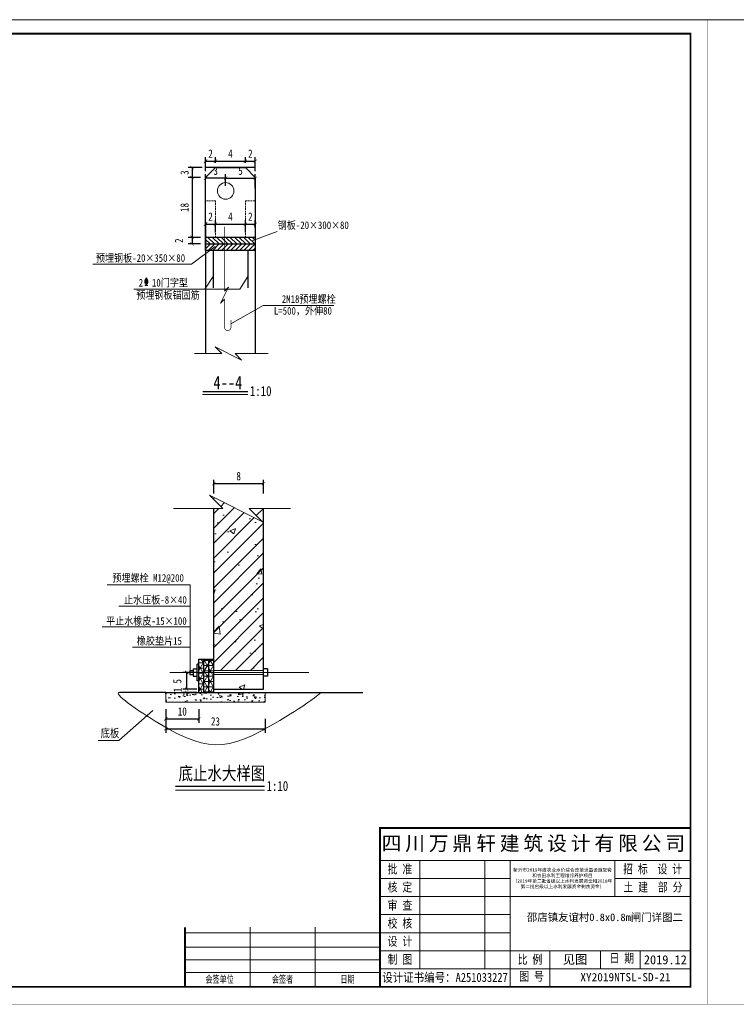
# Model space of a CAD drawing. Extents: x 36231 to 595326, y 3059 to 3871788.
# Tile 69 of 143: x 585215 to 585431, y 3865301 to 3865598. Entities that reach past the tile are written whole.
import ezdxf
from ezdxf.lldxf.tags import DXFTag

# ---------------------------------------------------------------- set-up
doc = ezdxf.new("R2010")
doc.units = 0
doc.header["$PDMODE"] = 32
doc.header["$PDSIZE"] = 0.2
doc.linetypes.add('HIDDEN', pattern=[0.375, 0.25, -0.125])
doc.layers.get('0').update_dxf_attribs({"linetype": 'CONTINUOUS'})
doc.layers.get('Defpoints').update_dxf_attribs({"linetype": 'CONTINUOUS'})
for name, color, linetype, lineweight in [('0.13填充', 8, 'CONTINUOUS', 9), ('0.13文字', 3, 'CONTINUOUS', 13), ('图框１', 5, 'CONTINUOUS', 60), ('文字', 7, 'CONTINUOUS', 15), ('文字层', 7, 'CONTINUOUS', 15), ('标注线', 7, 'CONTINUOUS', 18), ('细实线', 3, 'CONTINUOUS', 20), ('细线', 7, 'CONTINUOUS', 15), ('虚线', 251, 'HIDDEN', 15), ('轮廓线', 1, 'CONTINUOUS', 30), ('轮廓西线', 1, 'CONTINUOUS', 15)]:
    doc.layers.add(name, color=color, linetype=linetype, lineweight=lineweight)
doc.styles.add('-仿宋_GB2312', font='仿宋_GB2312_0.ttf')
doc.styles.add('CHX-1', font='tssdeng.shx', dxfattribs={"width": 0.7, "height": 300, "bigfont": 'atssdchn.shx'})
doc.styles.add('HZTXT', font='仿宋_GB2312_0.ttf', dxfattribs={"width": 0.8, "height": 2.5})
doc.styles.add('LYJFS', font='times.ttf', dxfattribs={"width": 0.7})
tags = doc.linetypes.add('DASHDOT2', pattern=[0.5, 0.25, -0.125, 0, -0.125]).pattern_tags.tags
tags[10:11] = [DXFTag(74, 4), DXFTag(75, 0), DXFTag(340, '0'), DXFTag(46, 1.0), DXFTag(50, 0.0), DXFTag(44, 0.0), DXFTag(45, 0.0)]
tags[8:9] = [DXFTag(74, 4), DXFTag(75, 0), DXFTag(340, '0'), DXFTag(46, 1.0), DXFTag(50, 0.0), DXFTag(44, 0.0), DXFTag(45, 0.0)]
tags[6:7] = [DXFTag(74, 4), DXFTag(75, 0), DXFTag(340, '0'), DXFTag(46, 1.0), DXFTag(50, 0.0), DXFTag(44, 0.0), DXFTag(45, 0.0)]
tags[4:5] = [DXFTag(74, 4), DXFTag(75, 0), DXFTag(340, '0'), DXFTag(46, 1.0), DXFTag(50, 0.0), DXFTag(44, 0.0), DXFTag(45, 0.0)]
doc.dimstyles.new('工作室标准标注', dxfattribs={"dimtxt": 2.5, "dimasz": 1, "dimexe": 1.2, "dimexo": 1.5, "dimgap": 1, "dimtad": 1, "dimdec": 1, "dimzin": 0, "dimdsep": 46, "dimtxsty": 'HZTXT', "dimblk": 'ARCHTICK', "dimcen": 0.09, "dimadec": 0, "dimazin": 0, "dimtfac": 0.09, "dimtdec": 1, "dimtofl": 0, "dimtmove": 2, "dimatfit": 3, "dimldrblk": 'ARCHTICK', "dimfxl": 3, "dimfxlon": 1, "dimtolj": 1, "dimtzin": 0, "dimarcsym": 0})

# ---------------------------------------------------------------- blocks, each defined once
blk = doc.blocks.new('eesz')
at = {"layer": '图框１', "color": 7, "const_width": 0.467}
blk.add_lwpolyline([(25244.5, -497.6), (25244.5, -1980.6), (27344.5, -1980.6), (27344.5, -497.6)], close=True, dxfattribs=at)
blk.add_lwpolyline([(25244.5, -497.6), (25244.5, -1980.6), (27344.5, -1980.6), (27344.5, -497.6)], close=True, dxfattribs=at)
at = {"layer": '图框１', "color": 5, "const_width": 0.467}
blk.add_lwpolyline([(25244.5, -497.6), (25244.5, -1980.6), (27344.5, -1980.6), (27344.5, -497.6)], close=True, dxfattribs=at)
at = {"layer": '图框１', "color": 7}
blk.add_lwpolyline([(25322.3, -518.3, 3.11, 3.11, 0), (27318.5, -518.3, 2.59, 2.59, 0), (27318.5, -1954.6, 2.59, 2.59, 0), (25322.3, -1954.6, 2.59, 2.59, 0)], format="xyseb", close=True, dxfattribs=at)
blk.add_lwpolyline([(25322.3, -518.3, 3.11, 3.11, 0), (27318.5, -518.3, 2.59, 2.59, 0), (27318.5, -1954.6, 2.59, 2.59, 0), (25322.3, -1954.6, 2.59, 2.59, 0)], format="xyseb", close=True, dxfattribs=at)
at = {"layer": '图框１', "color": 5}
blk.add_lwpolyline([(25322.3, -518.3, 3.11, 3.11, 0), (27318.5, -518.3, 2.59, 2.59, 0), (27318.5, -1954.6, 2.59, 2.59, 0), (25322.3, -1954.6, 2.59, 2.59, 0)], format="xyseb", close=True, dxfattribs=at)
at = {"layer": '细线', "color": 7}
for p, q in [((26850.3, -1715.1), (27318.5, -1715.1)), ((26850.3, -1764.1), (27318.5, -1764.1)), ((26910.2, -1764.1), (26910.2, -1927.4)), ((27008.2, -1764.1), (27008.2, -1927.4)), ((27046.3, -1764.1), (27046.3, -1954.6)), ((27204.2, -1764.1), (27204.2, -1818.5)), ((26850.3, -1791.3), (27046.3, -1791.3)), ((27204.2, -1791.3), (27318.5, -1791.3)), ((26850.3, -1818.5), (27318.5, -1818.5)), ((26850.3, -1845.7), (27046.3, -1845.7)), ((26654.3, -1864.8), (26654.3, -1954.6)), ((26752.3, -1864.8), (26752.3, -1954.6)), ((26556.3, -1873), (26850.3, -1873)), ((26850.3, -1873), (27046.3, -1873)), ((26556.3, -1894.7), (26850.3, -1894.7)), ((26850.3, -1900.2), (27318.5, -1900.2)), ((27106.2, -1900.2), (27106.2, -1954.6)), ((27182.4, -1900.2), (27182.4, -1927.4)), ((27242.3, -1900.2), (27242.3, -1927.4)), ((26556.3, -1913.8), (26850.3, -1913.8)), ((26850.3, -1927.4), (27318.5, -1927.4)), ((26556.3, -1932.9), (26850.3, -1932.9))]:
    blk.add_line(p, q, dxfattribs=at)
at = {"layer": '细线', "color": 7, "const_width": 2.72}
for points in [[(27318.5, -1715.1), (26850.3, -1715.1), (26850.3, -1954.6)], [(26556.3, -1864.8), (26556.3, -1954.6)]]:
    blk.add_lwpolyline(points, dxfattribs=at)
at = {"layer": '文字', "color": 7, "line_spacing_factor": 0.5, "style": '-仿宋_GB2312'}
for s, insert, char_height, width, attachment_point in [('{\\fSimSun|b0|i0|c134|p2;\\T1.2;\\C256;四川万鼎轩建筑设计有限公司}', (27084.4, -1739.6), 21.778, 468.222, 5), ('{\\W0.8;批 准}', (26880.3, -1777.7), 13.611, 59.889, 5), ('{\\W0.8;招 标  设 计}', (27261.3, -1777.7), 13.611, 114.153, 5), ('{\\W0.8;核 定}', (26880.3, -1804.9), 13.611, 59.889, 5), ('{\\W0.8;土 建  部 分}', (27261.7, -1804.9), 13.611, 114.902, 5), ('{\\W0.8;审 查}', (26880.3, -1832.1), 13.611, 59.889, 5), ('{\\W0.8;校 核}', (26880.3, -1859.4), 13.611, 59.889, 5), ('{\\W0.8;设 计}', (26880.3, -1886.6), 13.611, 59.889, 5), ('{\\W0.8;制 图}', (26880.3, -1913.8), 13.611, 59.889, 5), ('{\\W0.8;比 例}', (27076.3, -1913.8), 13.611, 59.889, 5), ('见图', (27144.3, -1913.8), 13.61, 76.222, 5), ('{\\W0.8;日 期}', (27196.2, -1904.4), 13.611, 54.508, 1), ('2019.12', (27280.4, -1913.8), 13.61, 76.222, 5), ('{\\W0.7; 会签单位}', (26605.3, -1943.7), 10.889, 98, 5), ('{\\W0.7;会签者}', (26703.3, -1943.7), 10.889, 98, 5), ('{\\W0.7;日期}', (26801.3, -1943.7), 10.89, 98, 5), ('{\\W0.85;设计证书编号：A251033227}', (26948.3, -1941), 13.611, 196, 5), ('{\\W0.8;图 号}', (27060.1, -1931.7), 13.611, 54.508, 1)]:
    blk.add_mtext(s, dxfattribs=dict(at, insert=insert, char_height=char_height, width=width, attachment_point=attachment_point))
at = {"layer": '文字', "color": 7, "insert": (27125.3, -1791.3), "char_height": 5, "width": 157.889, "attachment_point": 5, "style": '-仿宋_GB2312'}
blk.add_mtext('新沂市2019年度农业水价综合改革计量设施配套\\P和农田水利工程维修养护项目\\P（2019年第二批省级以上水利发展资金和2018年\\P第二批省级以上水利发展资金剩余资金）', dxfattribs=at)
blk = doc.blocks.new('_ARCHTICK')
at = {"color": 0, "linetype": 'ByBlock', "const_width": 0.15}
blk.add_lwpolyline([(-0.5, -0.5), (0.5, 0.5)], dxfattribs=at)
blk = doc.blocks.new('*D2194')
at = {"layer": 'Defpoints', "color": 0, "lineweight": 13}
for p in [(585265.5, 3865395.91), (585272.72, 3865395.91), (585272.72, 3865394.93)]:
    blk.add_point(p, dxfattribs=at)
at = {"layer": '细实线', "color": 0, "lineweight": -2}
for p, q in [((585265.5, 3865395.91), (585265.5, 3865396.91)), ((585268.5, 3865395.91), (585264.3, 3865395.91)), ((585268.5, 3865394.93), (585264.3, 3865394.93)), ((585265.5, 3865394.93), (585265.5, 3865393.93))]:
    blk.add_line(p, q, dxfattribs=at)
for p, rotation in [((585265.5, 3865395.91), 270), ((585265.5, 3865394.93), 90)]:
    blk.add_blockref('_ARCHTICK', p, dxfattribs=dict(at, rotation=rotation))
at = {"layer": '细实线', "color": 0, "lineweight": 9, "insert": (585262.73, 3865395.65), "char_height": 2.5, "attachment_point": 5, "rotation": 90, "style": 'HZTXT'}
blk.add_mtext('\\A1;1', dxfattribs=at)
blk = doc.blocks.new('*D2176')
at = {"layer": 'Defpoints', "color": 0, "lineweight": 13}
for p in [(585274.17, 3865536.03), (585271.17, 3865533.41), (585274.17, 3865532.04)]:
    blk.add_point(p, dxfattribs=at)
at = {"layer": '细实线', "color": 0, "lineweight": -2}
for p, q in [((585271.17, 3865534.91), (585271.17, 3865537.23)), ((585271.17, 3865536.03), (585274.17, 3865536.03)), ((585274.17, 3865533.54), (585274.17, 3865537.23))]:
    blk.add_line(p, q, dxfattribs=at)
at = {"layer": '细实线', "color": 0, "lineweight": -2, "rotation": 180}
blk.add_blockref('_ARCHTICK', (585271.17, 3865536.03), dxfattribs=at)
at = {"layer": '细实线', "color": 0, "lineweight": -2}
blk.add_blockref('_ARCHTICK', (585274.17, 3865536.03), dxfattribs=at)
at = {"layer": '细实线', "color": 0, "lineweight": 9, "insert": (585272.67, 3865538.28), "char_height": 2.5, "attachment_point": 5, "style": 'HZTXT'}
blk.add_mtext('\\A1;2', dxfattribs=at)
blk = doc.blocks.new('*D2177')
at = {"layer": 'Defpoints', "color": 0, "lineweight": 13}
for p in [(585267.1, 3865530.04), (585271.17, 3865532.04), (585271.17, 3865530.04)]:
    blk.add_point(p, dxfattribs=at)
at = {"layer": '细实线', "color": 0, "lineweight": -2}
for p, q in [((585269.67, 3865532.04), (585265.9, 3865532.04)), ((585269.67, 3865530.04), (585265.9, 3865530.04)), ((585267.1, 3865532.04), (585267.1, 3865530.04))]:
    blk.add_line(p, q, dxfattribs=at)
for p, rotation in [((585267.1, 3865532.04), 90), ((585267.1, 3865530.04), 270)]:
    blk.add_blockref('_ARCHTICK', p, dxfattribs=dict(at, rotation=rotation))
at = {"layer": '细实线', "color": 0, "lineweight": 9, "insert": (585263.15, 3865531.04), "char_height": 2.5, "attachment_point": 5, "rotation": 90, "style": 'HZTXT'}
blk.add_mtext('\\A1;2', dxfattribs=at)
blk = doc.blocks.new('*D2178')
at = {"layer": 'Defpoints', "color": 0, "lineweight": 13}
for p in [(585274.61, 3865553.04), (585267.1, 3865550.04), (585271.17, 3865550.04)]:
    blk.add_point(p, dxfattribs=at)
at = {"layer": '细实线', "color": 0, "lineweight": -2}
for p, q in [((585270.1, 3865553.04), (585265.9, 3865553.04)), ((585267.1, 3865553.04), (585267.1, 3865550.04)), ((585269.67, 3865550.04), (585265.9, 3865550.04))]:
    blk.add_line(p, q, dxfattribs=at)
for p, rotation in [((585267.1, 3865553.04), 90), ((585267.1, 3865550.04), 270)]:
    blk.add_blockref('_ARCHTICK', p, dxfattribs=dict(at, rotation=rotation))
at = {"layer": '细实线', "color": 0, "lineweight": 9, "insert": (585264.85, 3865551.54), "char_height": 2.5, "attachment_point": 5, "rotation": 90, "style": 'HZTXT'}
blk.add_mtext('\\A1;3', dxfattribs=at)
blk = doc.blocks.new('*D2179')
at = {"layer": 'Defpoints', "color": 0, "lineweight": 13}
for p in [(585271.17, 3865550.04), (585267.1, 3865532.04), (585269.21, 3865532.04)]:
    blk.add_point(p, dxfattribs=at)
at = {"layer": '细实线', "color": 0, "lineweight": -2}
for p, q in [((585269.67, 3865550.04), (585265.9, 3865550.04)), ((585267.1, 3865550.04), (585267.1, 3865532.04)), ((585267.71, 3865532.04), (585265.9, 3865532.04))]:
    blk.add_line(p, q, dxfattribs=at)
for p, rotation in [((585267.1, 3865550.04), 90), ((585267.1, 3865532.04), 270)]:
    blk.add_blockref('_ARCHTICK', p, dxfattribs=dict(at, rotation=rotation))
at = {"layer": '细实线', "color": 0, "lineweight": 9, "insert": (585264.85, 3865541.04), "char_height": 2.5, "attachment_point": 5, "rotation": 90, "style": 'HZTXT'}
blk.add_mtext('\\A1;18', dxfattribs=at)
blk = doc.blocks.new('*D2180')
at = {"layer": 'Defpoints', "color": 0, "lineweight": 13}
for p in [(585286.17, 3865536.03), (585286.17, 3865533.54), (585283.17, 3865532.04)]:
    blk.add_point(p, dxfattribs=at)
at = {"layer": '细实线', "color": 0, "lineweight": -2}
for p, q in [((585283.17, 3865533.54), (585283.17, 3865537.23)), ((585283.17, 3865536.03), (585286.17, 3865536.03)), ((585286.17, 3865535.04), (585286.17, 3865537.23))]:
    blk.add_line(p, q, dxfattribs=at)
at = {"layer": '细实线', "color": 0, "lineweight": -2, "rotation": 180}
blk.add_blockref('_ARCHTICK', (585283.17, 3865536.03), dxfattribs=at)
at = {"layer": '细实线', "color": 0, "lineweight": -2}
blk.add_blockref('_ARCHTICK', (585286.17, 3865536.03), dxfattribs=at)
at = {"layer": '细实线', "color": 0, "lineweight": 9, "insert": (585284.67, 3865538.28), "char_height": 2.5, "attachment_point": 5, "style": 'HZTXT'}
blk.add_mtext('\\A1;2', dxfattribs=at)
blk = doc.blocks.new('*D2181')
at = {"layer": 'Defpoints', "color": 0, "lineweight": 13}
for p in [(585283.17, 3865536.03), (585274.17, 3865532.04), (585283.17, 3865532.04)]:
    blk.add_point(p, dxfattribs=at)
at = {"layer": '细实线', "color": 0, "lineweight": -2}
for p, q in [((585274.17, 3865533.54), (585274.17, 3865537.23)), ((585274.17, 3865536.03), (585283.17, 3865536.03)), ((585283.17, 3865533.54), (585283.17, 3865537.23))]:
    blk.add_line(p, q, dxfattribs=at)
at = {"layer": '细实线', "color": 0, "lineweight": -2, "rotation": 180}
blk.add_blockref('_ARCHTICK', (585274.17, 3865536.03), dxfattribs=at)
at = {"layer": '细实线', "color": 0, "lineweight": -2}
blk.add_blockref('_ARCHTICK', (585283.17, 3865536.03), dxfattribs=at)
at = {"layer": '细实线', "color": 0, "lineweight": 9, "insert": (585278.67, 3865538.28), "char_height": 2.5, "attachment_point": 5, "style": 'HZTXT'}
blk.add_mtext('\\A1;4', dxfattribs=at)
blk = doc.blocks.new('*D2182')
at = {"layer": 'Defpoints', "color": 0, "lineweight": 13}
for p in [(585274.17, 3865555.01), (585274.17, 3865553.04), (585271.17, 3865543.04)]:
    blk.add_point(p, dxfattribs=at)
at = {"layer": '细实线', "color": 0, "lineweight": -2}
for p, q in [((585271.17, 3865552.01), (585271.17, 3865556.21)), ((585271.17, 3865555.01), (585274.17, 3865555.01)), ((585274.17, 3865554.54), (585274.17, 3865556.21))]:
    blk.add_line(p, q, dxfattribs=at)
at = {"layer": '细实线', "color": 0, "lineweight": -2, "rotation": 180}
blk.add_blockref('_ARCHTICK', (585271.17, 3865555.01), dxfattribs=at)
at = {"layer": '细实线', "color": 0, "lineweight": -2}
blk.add_blockref('_ARCHTICK', (585274.17, 3865555.01), dxfattribs=at)
at = {"layer": '细实线', "color": 0, "lineweight": 9, "insert": (585272.67, 3865557.26), "char_height": 2.5, "attachment_point": 5, "style": 'HZTXT'}
blk.add_mtext('\\A1;2', dxfattribs=at)
blk = doc.blocks.new('*D2183')
at = {"layer": 'Defpoints', "color": 0, "lineweight": 13}
for p in [(585283.17, 3865555.01), (585274.17, 3865553.04), (585283.17, 3865553.04)]:
    blk.add_point(p, dxfattribs=at)
at = {"layer": '细实线', "color": 0, "lineweight": -2}
for p, q in [((585274.17, 3865554.54), (585274.17, 3865556.21)), ((585274.17, 3865555.01), (585283.17, 3865555.01)), ((585283.17, 3865554.54), (585283.17, 3865556.21))]:
    blk.add_line(p, q, dxfattribs=at)
at = {"layer": '细实线', "color": 0, "lineweight": -2, "rotation": 180}
blk.add_blockref('_ARCHTICK', (585274.17, 3865555.01), dxfattribs=at)
at = {"layer": '细实线', "color": 0, "lineweight": -2}
blk.add_blockref('_ARCHTICK', (585283.17, 3865555.01), dxfattribs=at)
at = {"layer": '细实线', "color": 0, "lineweight": 9, "insert": (585278.67, 3865557.26), "char_height": 2.5, "attachment_point": 5, "style": 'HZTXT'}
blk.add_mtext('\\A1;4', dxfattribs=at)
blk = doc.blocks.new('*D2184')
at = {"layer": 'Defpoints', "color": 0, "lineweight": 13}
for p in [(585286.17, 3865555.01), (585283.17, 3865553.04), (585286.17, 3865549.83)]:
    blk.add_point(p, dxfattribs=at)
at = {"layer": '细实线', "color": 0, "lineweight": -2}
for p, q in [((585283.17, 3865554.54), (585283.17, 3865556.21)), ((585283.17, 3865555.01), (585286.17, 3865555.01)), ((585286.17, 3865552.01), (585286.17, 3865556.21))]:
    blk.add_line(p, q, dxfattribs=at)
at = {"layer": '细实线', "color": 0, "lineweight": -2, "rotation": 180}
blk.add_blockref('_ARCHTICK', (585283.17, 3865555.01), dxfattribs=at)
at = {"layer": '细实线', "color": 0, "lineweight": -2}
blk.add_blockref('_ARCHTICK', (585286.17, 3865555.01), dxfattribs=at)
at = {"layer": '细实线', "color": 0, "lineweight": 9, "insert": (585284.67, 3865557.26), "char_height": 2.5, "attachment_point": 5, "style": 'HZTXT'}
blk.add_mtext('\\A1;2', dxfattribs=at)
blk = doc.blocks.new('*D2185')
at = {"layer": 'Defpoints', "color": 0, "lineweight": 13}
for p in [(585271.17, 3865549.83), (585277.23, 3865546.04), (585271.17, 3865543.04)]:
    blk.add_point(p, dxfattribs=at)
at = {"layer": '细实线', "color": 0, "lineweight": -2}
for p, q in [((585271.17, 3865546.83), (585271.17, 3865551.03)), ((585277.23, 3865547.54), (585277.23, 3865551.03)), ((585277.23, 3865549.83), (585271.17, 3865549.83))]:
    blk.add_line(p, q, dxfattribs=at)
at = {"layer": '细实线', "color": 0, "lineweight": -2, "rotation": 180}
blk.add_blockref('_ARCHTICK', (585271.17, 3865549.83), dxfattribs=at)
at = {"layer": '细实线', "color": 0, "lineweight": -2}
blk.add_blockref('_ARCHTICK', (585277.23, 3865549.83), dxfattribs=at)
at = {"layer": '细实线', "color": 0, "lineweight": 9, "insert": (585274.2, 3865552.08), "char_height": 2.5, "attachment_point": 5, "style": 'HZTXT'}
blk.add_mtext('\\A1;3', dxfattribs=at)
blk = doc.blocks.new('*D2186')
at = {"layer": 'Defpoints', "color": 0, "lineweight": 13}
for p in [(585286.17, 3865549.83), (585277.23, 3865546.04), (585286.17, 3865543.04)]:
    blk.add_point(p, dxfattribs=at)
at = {"layer": '细实线', "color": 0, "lineweight": -2}
for p, q in [((585277.23, 3865547.54), (585277.23, 3865551.03)), ((585286.17, 3865546.83), (585286.17, 3865551.03)), ((585277.23, 3865549.83), (585286.17, 3865549.83))]:
    blk.add_line(p, q, dxfattribs=at)
at = {"layer": '细实线', "color": 0, "lineweight": -2, "rotation": 180}
blk.add_blockref('_ARCHTICK', (585277.23, 3865549.83), dxfattribs=at)
at = {"layer": '细实线', "color": 0, "lineweight": -2}
blk.add_blockref('_ARCHTICK', (585286.17, 3865549.83), dxfattribs=at)
at = {"layer": '细实线', "color": 0, "lineweight": 9, "insert": (585281.7, 3865552.08), "char_height": 2.5, "attachment_point": 5, "style": 'HZTXT'}
blk.add_mtext('\\A1;5', dxfattribs=at)

msp = doc.modelspace()

# ---------------------------------------------------------------- hatches: boundary and pattern name
at = {"lineweight": 13}
h = msp.add_hatch(dxfattribs=at)
h.set_pattern_fill('AR-CONC', color=8, scale=0.1, style=0)
h.set_pattern_definition([(50, (583438.706, 3863787.773), (18.21847, -1.59391), [1.905, -20.955]), (355, (583438.706, 3863787.773), (-3.52428, 19.10566), [1.524, -16.764]), (100.451, (583440.224, 3863787.64), (14.69425, 17.51167), [1.619, -17.809]), (46.1842, (583438.706, 3863792.853), (27.1079, -4.20423), [2.8575, -31.4325]), (96.6356, (583440.965, 3863792.503), (23.74042, 24.74256), [2.4285, -26.7135]), (351.184, (583438.706, 3863792.853), (23.74046, 24.7425), [2.286, -25.146]), (21, (583441.246, 3863791.583), (15.16149, -10.22655), [1.905, -20.955]), (326, (583441.246, 3863791.583), (6.1802, 18.4188), [1.524, -16.764]), (71.4514, (583442.51, 3863790.73), (21.34165, 8.19229), [1.619, -17.809]), (37.5, (583438.706, 3863787.773), (0.30886, 8.455504), [0, -16.5608, 0, -17.018, 0, -16.8275]), (7.5, (583438.706, 3863787.773), (6.681966, 10.018057), [0, -9.7028, 0, -16.1798, 0, -6.4135]), (327.5, (583433.042, 3863787.773), (13.55906, -0.572874), [0, -6.35, 0, -19.812, 0, -26.289]), (317.5, (583430.502, 3863787.773), (14.81292, 2.54265), [0, -8.255, 0, -13.1572, 0, -18.669])])
h.paths.add_polyline_path([(585288.65, 3865450.36), (585284.34, 3865450.36), (585288.34, 3865446.36), (585272.34, 3865454.36), (585276.34, 3865450.36), (585273.65, 3865450.36), (585273.65, 3865401.53), (585288.65, 3865401.53)])
h.paths.add_polyline_path([(585288.65, 3865400.33), (585273.65, 3865400.33), (585273.65, 3865395.93), (585288.65, 3865395.93)])
at = {"lineweight": 9}
h = msp.add_hatch(dxfattribs=at)
h.set_pattern_fill('AR-CONC', scale=0.02, style=0)
h.set_pattern_definition([(50, (582606.9774, 3868372.1933), (3.6436934, -0.3187817), [0.381, -4.191]), (355, (582606.9774, 3868372.1933), (-0.7048565, 3.821133), [0.3048, -3.3528]), (100.451, (582607.281, 3868372.1668), (2.93885, 3.5023338), [0.3238, -3.5618]), (46.1842, (582606.9774, 3868373.2093), (5.421581, -0.8408466), [0.5715, -6.2865]), (96.6356, (582607.429, 3868373.1393), (4.748085, 4.948511), [0.4857, -5.3427]), (351.184, (582606.9774, 3868373.2093), (4.748092, 4.948502), [0.4572, -5.0292]), (21, (582607.4854, 3868372.9553), (3.0322976, -2.0453104), [0.381, -4.191]), (326, (582607.4854, 3868372.9553), (1.2360406, 3.6837593), [0.3048, -3.3528]), (71.4514, (582607.738, 3868372.785), (4.2683298, 1.638457), [0.3238, -3.5618]), (37.5, (582606.9774, 3868372.1933), (0.06177207, 1.69110078), [0, -3.31216, 0, -3.4036, 0, -3.3655]), (7.5, (582606.9774, 3868372.1933), (1.33639325, 2.0036115), [0, -1.94056, 0, -3.23596, 0, -1.2827]), (327.5, (582605.8445, 3868372.1933), (2.7118119, -0.1145749), [0, -1.27, 0, -3.9624, 0, -5.2578]), (317.5, (582605.3365, 3868372.1933), (2.9625836, 0.5085298), [0, -1.651, 0, -2.63144, 0, -3.7338])])
h.paths.add_polyline_path([(585289.15, 3865391.93), (585289.15, 3865394.93), (585259.15, 3865394.93), (585259.15, 3865391.93)])
at = {"layer": '0.13填充', "lineweight": 13}
h = msp.add_hatch(dxfattribs=at)
h.set_pattern_fill('ANSI31', color=8, style=0)
h.set_pattern_definition([(45, (584351.541, 3865510.1027), (-2.245064, 2.245064), [])])
h.paths.add_polyline_path([(585288.65, 3865450.36), (585284.34, 3865450.36), (585288.34, 3865446.36), (585272.34, 3865454.36), (585276.34, 3865450.36), (585273.65, 3865450.36), (585273.65, 3865401.53), (585288.65, 3865401.53)])
h.paths.add_polyline_path([(585279.41, 3865434.12), (585282.89, 3865434.12), (585282.89, 3865430.37), (585279.41, 3865430.37)], flags=24)
at = {"layer": '标注线'}
h = msp.add_hatch(dxfattribs=at)
h.set_pattern_fill('ANSI31', scale=0.3, angle=90, style=0)
h.set_pattern_definition([(135, (583691.15995, 3864359.4184), (-0.6735192, -0.6735192), [])])
h.paths.add_polyline_path([(585281.19, 3865530.04), (585281.19, 3865532.04), (585276.18, 3865532.04), (585276.18, 3865530.04)])
h.paths.add_polyline_path([(585276.18, 3865530.04), (585276.18, 3865532.04), (585271.17, 3865532.04), (585271.17, 3865530.04)])
h.paths.add_polyline_path([(585281.19, 3865532.04), (585281.19, 3865530.04), (585286.17, 3865530.04), (585286.17, 3865532.04)])
h = msp.add_hatch(dxfattribs=at)
h.set_pattern_fill('ANSI31', scale=0.3, style=0)
h.set_pattern_definition([(45, (583691.15995, 3864359.4184), (-0.6735192, 0.6735192), [])])
h.paths.add_polyline_path([(585276.18, 3865530.04), (585276.18, 3865528.04), (585281.19, 3865528.04), (585281.19, 3865530.04)])
h.paths.add_polyline_path([(585271.17, 3865530.04), (585271.17, 3865528.04), (585276.18, 3865528.04), (585276.18, 3865530.04)])
h.paths.add_polyline_path([(585286.17, 3865528.04), (585286.17, 3865530.04), (585281.19, 3865530.04), (585281.19, 3865528.04)])
h = msp.add_hatch(dxfattribs=at)
h.set_pattern_fill('NET3', scale=0.5, style=0)
h.set_pattern_definition([(0, (583063.4603, 3863787.7729), (0, 1.5875), []), (60, (583063.4603, 3863787.7729), (-1.3748153, 0.79375), []), (120, (583063.4603, 3863787.7729), (-1.3748153, -0.79375), [])])
h.paths.add_polyline_path([(585270.65, 3865400.33), (585269.15, 3865400.33), (585269.15, 3865394.93), (585270.65, 3865394.93)])
h.paths.add_polyline_path([(585270.65, 3865400.93), (585270.65, 3865401.53), (585269.15, 3865401.53), (585269.15, 3865400.93)])
h.paths.add_polyline_path([(585270.65, 3865400.33), (585270.65, 3865400.93), (585269.15, 3865400.93), (585269.15, 3865400.33)])
h.paths.add_polyline_path([(585270.65, 3865401.53), (585270.65, 3865404.93), (585269.15, 3865404.93), (585269.15, 3865401.53)])
h = msp.add_hatch(dxfattribs=at)
h.set_pattern_fill('NET3', scale=0.5, style=0)
h.set_pattern_definition([(0, (583699.8199, 3863772.6265), (0, 1.5875), []), (60, (583699.8199, 3863772.6265), (-1.3748153, 0.79375), []), (120, (583699.8199, 3863772.6265), (-1.3748153, -0.79375), [])])
h.paths.add_polyline_path([(585270.65, 3865400.93), (585272.15, 3865400.93), (585272.15, 3865404.93), (585270.65, 3865404.93)])
h.paths.add_polyline_path([(585272.15, 3865400.93), (585273.65, 3865400.93), (585273.65, 3865404.93), (585272.15, 3865404.93)])
h.paths.add_polyline_path([(585273.65, 3865400.93), (585272.15, 3865400.93), (585272.15, 3865394.93), (585273.65, 3865394.93)])
h.paths.add_polyline_path([(585272.15, 3865400.93), (585270.65, 3865400.93), (585270.65, 3865394.93), (585272.15, 3865394.93)])

# ---------------------------------------------------------------- linework, layer by layer
at = {"layer": '0.13文字', "lineweight": 13}
msp.add_line((590756.67, 3865597.58), (583664.28, 3865597.58), dxfattribs=at)
at = {"layer": '图框１', "color": 7, "const_width": 0.4}
msp.add_lwpolyline([(585270.26, 3865485.56), (585283.93, 3865485.56)], dxfattribs=at)
at = {"layer": '标注线', "color": 7}
for p, q in [((585270.26, 3865484.73), (585283.93, 3865484.73)), ((585262.08, 3865365.5), (585288.96, 3865365.5))]:
    msp.add_line(p, q, dxfattribs=at)
at = {"layer": '标注线', "color": 7, "const_width": 0.4}
msp.add_lwpolyline([(585262.08, 3865366.57), (585288.96, 3865366.57)], dxfattribs=at)
at = {"layer": '标注线', "color": 7}
msp.add_circle((585277.23, 3865546.04), 2.5, dxfattribs=at)
msp.add_open_spline([(585245.33, 3865394.93), (585242.71, 3865394.93), (585270.92, 3865375.47), (585279.9, 3865377.55), (585303.63, 3865392.79), (585305.99, 3865394.93)], degree=3, knots=[0, 0, 0, 0, 181.378696, 634.14715, 716.224177, 716.224177, 716.224177, 716.224177], dxfattribs=at)
at = {"layer": '细实线', "lineweight": 9}
for p, q in [((585285.38, 3865531.04), (585292.76, 3865533.81)), ((585266.97, 3865523.94), (585274.09, 3865529.33)), ((585237.18, 3865523.94), (585266.97, 3865523.94)), ((585270.97, 3865516.46), (585273.42, 3865520.2)), ((585281.46, 3865516.46), (585283.92, 3865520.2)), ((585249.56, 3865516.46), (585281.46, 3865516.46)), ((585278.11, 3865516.98), (585275.71, 3865512.18)), ((585276.91, 3865515.78), (585278.11, 3865516.98)), ((585275.71, 3865512.18), (585276.91, 3865513.38)), ((585288.5, 3865511.55), (585278.8, 3865506.02)), ((585288.5, 3865511.55), (585309.83, 3865511.55)), ((585274.05, 3865499.05), (585282.05, 3865495.05)), ((585276.05, 3865497.05), (585274.05, 3865499.05)), ((585267.79, 3865497.05), (585276.05, 3865497.05)), ((585280.05, 3865497.05), (585290.01, 3865497.05)), ((585282.05, 3865495.05), (585280.05, 3865497.05)), ((585272.34, 3865454.36), (585288.34, 3865446.36)), ((585276.34, 3865450.36), (585272.34, 3865454.36)), ((585261.55, 3865450.36), (585276.34, 3865450.36)), ((585284.34, 3865450.36), (585296.81, 3865450.36)), ((585288.34, 3865446.36), (585284.34, 3865450.36)), ((585241.52, 3865427.34), (585266.49, 3865427.34)), ((585266.49, 3865427.34), (585266.49, 3865400.93)), ((585245.05, 3865420.9), (585266.49, 3865420.9)), ((585239.98, 3865414.63), (585266.49, 3865414.63)), ((585249.19, 3865408.53), (585266.49, 3865408.53)), ((585255.3, 3865389.44), (585245, 3865380.45)), ((585245, 3865380.45), (585238.8, 3865380.45))]:
    msp.add_line(p, q, dxfattribs=at)
at = {"layer": '细实线', "color": 1, "linetype": 'DASHDOT2', "ltscale": 3}
msp.add_line((585260.44, 3865400.93), (585302.3, 3865400.93), dxfattribs=at)
at = {"layer": '虚线', "color": 7, "ltscale": 2}
for p, q in [((585274.17, 3865543.04), (585271.17, 3865543.04)), ((585274.17, 3865532.04), (585274.17, 3865543.04)), ((585283.17, 3865543.04), (585286.17, 3865543.04)), ((585283.17, 3865532.04), (585283.17, 3865543.04))]:
    msp.add_line(p, q, dxfattribs=at)
at = {"layer": '虚线', "color": 7}
msp.add_line((585286.17, 3865532.04), (585286.17, 3865543.04), dxfattribs=at)
at = {"layer": '虚线', "color": 7, "ltscale": 0.2}
for p, q in [((585273.65, 3865401.53), (585288.65, 3865401.53)), ((585273.65, 3865400.33), (585288.65, 3865400.33))]:
    msp.add_line(p, q, dxfattribs=at)
at = {"layer": '轮廓线', "color": 7}
for p, q in [((585262.15, 3865394.93), (585263.65, 3865394.93)), ((585263.65, 3865394.93), (585266.65, 3865394.93))]:
    msp.add_line(p, q, dxfattribs=at)
at = {"layer": '轮廓西线', "color": 4, "lineweight": 30}
for p, q in [((585286.17, 3865553.04), (585271.17, 3865553.04)), ((585271.17, 3865550.04), (585274.17, 3865553.04)), ((585274.17, 3865553.04), (585283.17, 3865553.04)), ((585286.17, 3865550.04), (585283.17, 3865553.04)), ((585271.17, 3865530.04), (585271.17, 3865550.04)), ((585286.17, 3865550.04), (585286.17, 3865528.04)), ((585271.17, 3865536.7), (585271.17, 3865497.05)), ((585286.17, 3865536.7), (585286.17, 3865497.05)), ((585286.17, 3865532.04), (585271.17, 3865532.04)), ((585271.17, 3865530.04), (585286.17, 3865530.04)), ((585271.17, 3865528.04), (585271.17, 3865530.04)), ((585286.17, 3865528.04), (585271.17, 3865528.04)), ((585273.42, 3865528.04), (585273.42, 3865516.87)), ((585283.92, 3865528.04), (585283.92, 3865516.87)), ((585273.65, 3865394.93), (585273.65, 3865450.36)), ((585288.65, 3865395.93), (585288.65, 3865450.36)), ((585268.65, 3865398.43), (585268.65, 3865403.43)), ((585269.15, 3865403.43), (585268.65, 3865403.43)), ((585269.15, 3865394.93), (585269.15, 3865404.93)), ((585269.15, 3865404.93), (585270.65, 3865404.93)), ((585270.65, 3865394.93), (585270.65, 3865404.93)), ((585270.65, 3865404.93), (585273.65, 3865404.93)), ((585272.15, 3865394.93), (585272.15, 3865404.93)), ((585266.42, 3865401.53), (585266.42, 3865400.33)), ((585266.42, 3865401.53), (585267.45, 3865401.53)), ((585266.42, 3865400.33), (585267.45, 3865400.33)), ((585267.45, 3865402.06), (585267.45, 3865399.81)), ((585267.45, 3865402.06), (585268.65, 3865402.06)), ((585267.45, 3865399.81), (585268.65, 3865399.81)), ((585289.85, 3865402.06), (585288.65, 3865402.06)), ((585289.85, 3865399.81), (585288.65, 3865399.81)), ((585289.85, 3865402.06), (585289.85, 3865399.81)), ((585269.15, 3865398.43), (585268.65, 3865398.43)), ((585259.15, 3865394.93), (585245.33, 3865394.93)), ((585259.15, 3865394.93), (585289.15, 3865394.93)), ((585273.65, 3865395.93), (585288.65, 3865395.93)), ((585289.15, 3865394.93), (585318.58, 3865394.93))]:
    msp.add_line(p, q, dxfattribs=at)
at = {"layer": '轮廓西线', "color": 4, "lineweight": 9}
for p, q in [((585259.15, 3865394.93), (585259.15, 3865391.93)), ((585289.15, 3865394.93), (585289.15, 3865391.93)), ((585259.15, 3865391.93), (585289.15, 3865391.93))]:
    msp.add_line(p, q, dxfattribs=at)
at = {"layer": '轮廓西线', "color": 4, "lineweight": 30, "const_width": 0.2}
for points in [[(585276.91, 3865535.24), (585276.91, 3865515.78)], [(585276.91, 3865513.38), (585276.91, 3865504.87)], [(585278.8, 3865507.17), (585278.8, 3865504.87)]]:
    msp.add_lwpolyline(points, dxfattribs=at)
msp.add_lwpolyline([(585276.91, 3865504.87, 1), (585278.8, 3865504.87)], format="xyb", dxfattribs=at)

# ---------------------------------------------------------------- block references
at = {"layer": '文字层', "xscale": 0.1999999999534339, "yscale": 0.2000000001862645, "zscale": 0.2}
for p in [(579953.71, 3865697.1), (580373.71, 3865697.1)]:
    msp.add_blockref('eesz', p, dxfattribs=at)

# ---------------------------------------------------------------- texts
at = {"layer": '0.13文字', "color": 0, "linetype": 'Continuous', "lineweight": 13, "insert": (585384.15, 3865310.37), "char_height": 2.5, "width": 66.6611, "attachment_point": 1, "style": 'LYJFS'}
msp.add_mtext('{\\fFangSong_GB2312|b0|i0|c134|p49;\\W1;XY2019NTSL-SD-21}', dxfattribs=at)
at = {"layer": '文字', "color": 7, "insert": (585368.04, 3865328.31), "char_height": 2.3, "width": 72.3832, "attachment_point": 1, "style": '-仿宋_GB2312'}
msp.add_mtext('\\A1;邵店镇友谊村{\\A0;0.8x0.8m闸门详图二}', dxfattribs=at)
at = {"layer": '细实线', "lineweight": 9, "style": '-仿宋_GB2312'}
for s, height, width, p in [('钢板-20×300×80', 2.3, 0.85, (585292.92, 3865534.55)), ('预埋钢板-20×350×80', 2.3, 0.85, (585238.11, 3865524.66)), ('2  10门字型', 2.3, 0.85, (585251.01, 3865517.22)), ('预埋钢板锚固筋', 2.3, 0.85, (585250.27, 3865513.51)), ('2M18预埋螺栓', 2.3, 0.85, (585294.15, 3865512.3)), ('L=500，外伸80', 2.3, 0.85, (585291.76, 3865508.75)), ('预埋螺栓 M12@200', 2.3, 0.85, (585243.07, 3865428.27)), ('止水压板-8×40', 2.3, 0.85, (585246.59, 3865421.65)), ('平止水橡皮-15×100', 2.3, 0.85, (585241.17, 3865415.29)), ('橡胶垫片15', 2.3, 0.85, (585250.45, 3865409.29)), ('底板', 2.5, 0.8, (585239.56, 3865381.4))]:
    msp.add_text(s, height=height, dxfattribs=dict(at, width=width)).set_placement(p)
at = {"layer": '细实线', "color": 7, "style": '-仿宋_GB2312', "width": 0.8}
for s, height, p in [('4--4', 4, (585273.54, 3865486.27)), ('1:10', 3, (585284.53, 3865484.22)), ('底止水大样图', 4, (585263.01, 3865368.53)), ('1:10', 3, (585289.56, 3865365.23))]:
    msp.add_text(s, height=height, dxfattribs=at).set_placement(p)
at = {"layer": '细实线', "lineweight": 13, "insert": (585254.02, 3865517.49), "char_height": 2.3, "width": 4.157, "attachment_point": 9, "style": 'CHX-1'}
msp.add_mtext('\x84', dxfattribs=at)

# ---------------------------------------------------------------- dimensions: what is measured, and where the dimension line sits
at = {"layer": '细实线', "lineweight": 9}
for base, p1, p2, text, picture, middle in [((585274.17, 3865555.01), (585271.17, 3865543.04), (585274.17, 3865553.04), '2', '*D2182', (585272.67, 3865557.26)), ((585283.17, 3865555.01), (585274.17, 3865553.04), (585283.17, 3865553.04), '4', '*D2183', (585278.67, 3865557.26)), ((585286.17, 3865555.01), (585283.17, 3865553.04), (585286.17, 3865549.83), '2', '*D2184', (585284.67, 3865557.26)), ((585271.17, 3865549.83), (585277.23, 3865546.04), (585271.17, 3865543.04), '3', '*D2185', (585274.2, 3865552.08)), ((585274.17, 3865536.03), (585271.17, 3865533.41), (585274.17, 3865532.04), '2', '*D2176', (585272.67, 3865538.28)), ((585283.17, 3865536.03), (585274.17, 3865532.04), (585283.17, 3865532.04), '4', '*D2181', (585278.67, 3865538.28)), ((585286.17, 3865536.03), (585283.17, 3865532.04), (585286.17, 3865533.54), '2', '*D2180', (585284.67, 3865538.28))]:
    dim = msp.add_linear_dim(base=base, p1=p1, p2=p2, text=text, dimstyle='工作室标准标注', override={"dimdec": 0, "dimlfac": 1}, dxfattribs=at)
    dim.commit()
    dim.dimension.update_dxf_attribs({"geometry": picture, "text_midpoint": middle})
for base, p1, p2, picture, middle in [((585267.1, 3865550.04), (585274.61, 3865553.04), (585271.17, 3865550.04), '*D2178', (585264.85, 3865551.54)), ((585267.1, 3865532.04), (585271.17, 3865550.04), (585269.21, 3865532.04), '*D2179', (585264.85, 3865541.04)), ((585267.1, 3865530.04), (585271.17, 3865532.04), (585271.17, 3865530.04), '*D2177', (585263.15, 3865531.04))]:
    dim = msp.add_linear_dim(base=base, p1=p1, p2=p2, angle=90, dimstyle='工作室标准标注', override={"dimdec": 0, "dimlfac": 1}, dxfattribs=at)
    dim.commit()
    dim.dimension.update_dxf_attribs({"geometry": picture, "text_midpoint": middle})
dim = msp.add_linear_dim(base=(585286.17, 3865549.83), p1=(585277.23, 3865546.04), p2=(585286.17, 3865543.04), angle=180, text='5', dimstyle='工作室标准标注', override={"dimdec": 0, "dimlfac": 1}, dxfattribs=at)
dim.commit()
dim.dimension.update_dxf_attribs({"geometry": '*D2186', "text_midpoint": (585281.7, 3865552.08)})
for base, p1, p2, text in [((585288.65, 3865457.82), (585273.65, 3865394.93), (585288.65, 3865394.93), '8'), ((585289.15, 3865383.93), (585259.15, 3865391.93), (585289.15, 3865391.93), '23')]:
    msp.add_linear_dim(base=base, p1=p1, p2=p2, text=text, dimstyle='工作室标准标注', override={"dimdec": 0}, dxfattribs=at).render()
msp.add_linear_dim(base=(585265.5, 3865400.94), p1=(585272.38, 3865395.91), p2=(585272.38, 3865400.94), angle=90, location=(585262.67, 3865398.26), dimstyle='工作室标准标注', override={"dimdec": 0}, dxfattribs=at).render()
dim = msp.add_linear_dim(base=(585265.5, 3865395.91), p1=(585272.72, 3865394.93), p2=(585272.72, 3865395.91), angle=90, dimstyle='工作室标准标注', override={"dimdec": 0}, dxfattribs=at)
dim.commit()
dim.dimension.update_dxf_attribs({"geometry": '*D2194', "text_midpoint": (585262.73, 3865395.65), "dimtype": 160})
msp.add_linear_dim(base=(585269.15, 3865386.91), p1=(585259.15, 3865391.93), p2=(585269.15, 3865394.93), dimstyle='工作室标准标注', override={"dimdec": 0}, dxfattribs=at).render()

doc.saveas('drawing.dxf')
